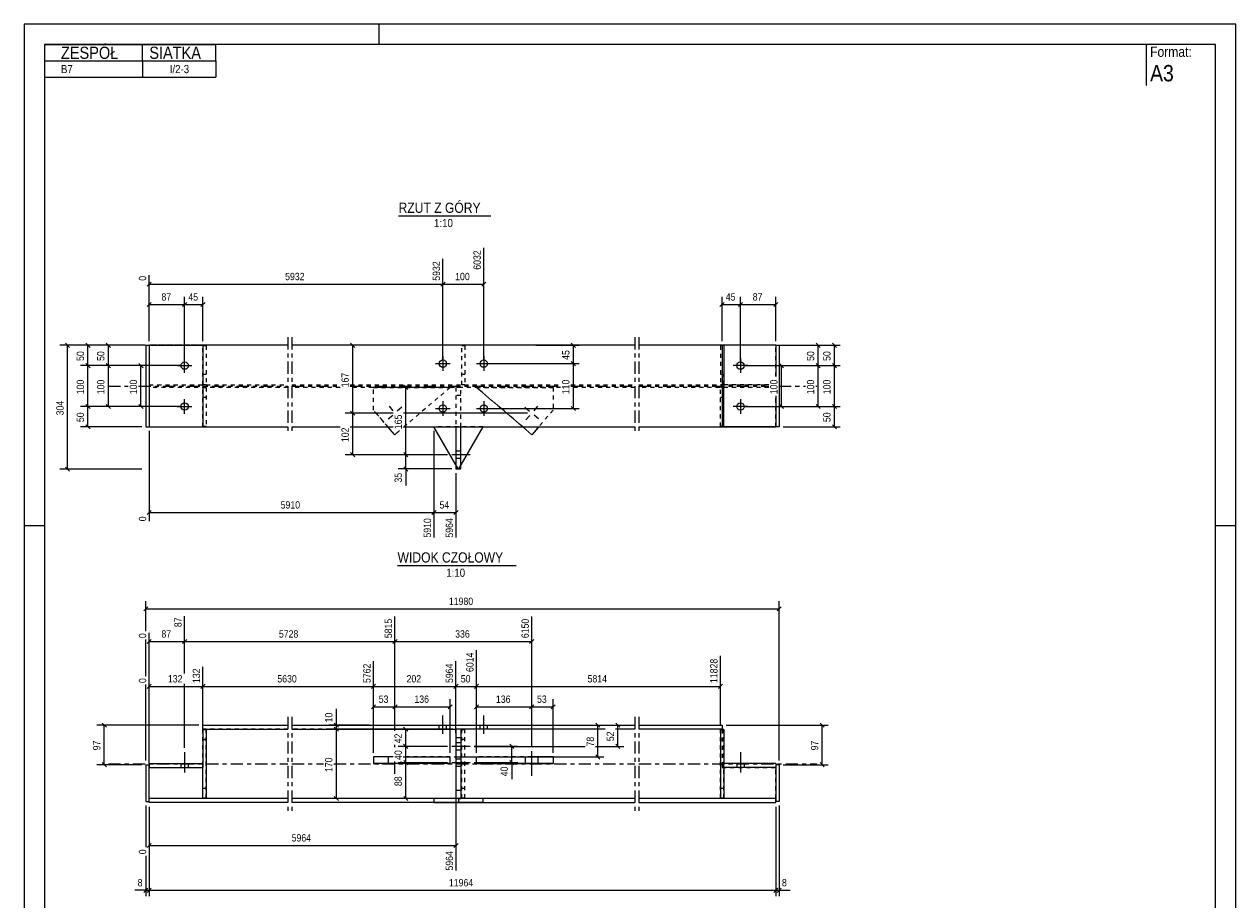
# Model space of a CAD drawing. Header units: millimetres. Extents: x 0 to 297, y 0 to 420.
# Tile 2 of 2: x 0 to 297, y 205 to 420. Entities that reach past the tile are written whole.
import ezdxf

# ---------------------------------------------------------------- set-up
doc = ezdxf.new("R2010")
doc.units = ezdxf.units.MM
for name, pattern in [('XKITLINE00', [0]), ('XKITLINE01', [4, 1, -1, 1, -1]), ('XKITLINE03', [6, 3, -1, 1, -1])]:
    doc.linetypes.add(name, pattern=pattern)
for name, color, linetype, lineweight in [('Arkusz rysunku', 3, 'Continuous', 0), ('Element', 2, 'Continuous', 0), ('Inny typ obiektu', 7, 'Continuous', 0), ('Wymiar', 4, 'Continuous', 0), ('Śruba', 3, 'Continuous', 0)]:
    doc.layers.add(name, color=color, linetype=linetype, lineweight=lineweight)
doc.styles.add('ARIAL', font='ARIAL.TTF')

msp = doc.modelspace()

# ---------------------------------------------------------------- linework, layer by layer
at = {"layer": 'Arkusz rysunku', "linetype": 'XKITLINE00', "lineweight": 0}
for p, q in [((297, 420), (0, 420)), ((0, 420), (0, 0)), ((87, 415), (87, 420)), ((297, 0), (297, 420)), ((292, 415), (5, 415)), ((5, 415), (5, 5)), ((292, 5), (292, 415)), ((5, 297), (0, 297)), ((297, 297), (292, 297))]:
    msp.add_line(p, q, dxfattribs=at)
at = {"layer": 'Element', "linetype": 'XKITLINE03', "lineweight": 0}
for p, q in [((64.62, 343.28), (64.62, 319.28)), ((65.62, 343.28), (65.62, 319.28)), ((149.67, 343.28), (149.67, 319.28)), ((150.67, 343.28), (150.67, 319.28)), ((20.62, 331.28), (25.5, 331.28)), ((28.02, 331.28), (64.62, 331.28)), ((65.62, 331.28), (77.41, 331.28)), ((79.93, 331.28), (131.5, 331.28)), ((134.02, 331.28), (149.67, 331.28)), ((150.67, 331.28), (182.5, 331.28)), ((185.02, 331.28), (191.5, 331.28)), ((194.02, 331.28), (194.27, 331.28)), ((64.62, 250.14), (64.62, 227.14)), ((65.62, 250.14), (65.62, 227.14)), ((149.67, 250.14), (149.67, 227.14)), ((150.67, 250.14), (150.67, 227.14)), ((20.62, 238.64), (64.62, 238.64)), ((65.62, 238.64), (73.4, 238.64)), ((75.92, 238.64), (149.67, 238.64)), ((150.67, 238.64), (194.27, 238.64))]:
    msp.add_line(p, q, dxfattribs=at)
at = {"layer": 'Element', "linetype": 'XKITLINE00', "lineweight": 0}
for p, q in [((29.82, 341.28), (30.62, 341.28)), ((29.82, 341.28), (29.82, 321.28)), ((30.62, 341.28), (43.82, 341.28)), ((30.62, 341.28), (30.62, 321.28)), ((43.82, 341.28), (43.82, 321.28)), ((64.62, 341.28), (43.82, 341.28)), ((149.67, 341.28), (65.62, 341.28)), ((171.07, 341.28), (150.67, 341.28)), ((171.07, 341.28), (171.07, 321.28)), ((184.27, 341.28), (171.07, 341.28)), ((171.47, 341.2), (171.07, 341.2)), ((171.47, 341.2), (171.47, 331.6)), ((184.27, 341.28), (185.07, 341.28)), ((184.27, 341.28), (184.27, 333.64)), ((185.07, 341.28), (185.07, 321.28)), ((171.47, 334.1), (171.07, 334.1)), ((171.47, 331.6), (171.07, 331.6)), ((171.47, 330.95), (171.07, 330.95)), ((171.47, 321.35), (171.47, 330.95)), ((171.47, 328.45), (171.07, 328.45)), ((184.27, 328.92), (184.27, 321.28)), ((29.82, 321.28), (30.62, 321.28)), ((30.62, 321.28), (64.62, 321.28)), ((30.62, 321.28), (43.82, 321.28)), ((65.62, 321.28), (77.41, 321.28)), ((79.93, 321.28), (90.42, 321.28)), ((90.82, 319.32), (89.15, 321.28)), ((92.94, 321.28), (149.67, 321.28)), ((93.1, 321.28), (92.94, 321.13)), ((105.84, 311.94), (100.44, 321.28)), ((105.84, 311.94), (100.44, 321.28)), ((105.84, 321.28), (105.84, 310.95)), ((107.04, 310.95), (107.04, 321.28)), ((112.44, 321.28), (107.04, 311.94)), ((112.44, 321.27), (107.04, 311.94)), ((124.47, 319.32), (122.19, 321.28)), ((126.14, 321.28), (124.47, 319.32)), ((150.67, 321.28), (184.27, 321.28)), ((171.47, 321.35), (171.07, 321.35)), ((184.27, 321.28), (171.07, 321.28)), ((185.07, 321.28), (184.27, 321.28)), ((92.01, 320.34), (90.82, 319.32)), ((90.82, 319.32), (90.82, 319.32)), ((124.47, 319.32), (124.47, 319.32)), ((105.84, 310.95), (107.04, 310.95)), ((106.44, 310.9), (106.41, 310.95)), ((106.44, 310.9), (106.42, 310.95)), ((106.44, 310.9), (106.47, 310.95)), ((106.44, 310.9), (106.47, 310.95)), ((106.44, 310.9), (106.44, 310.9)), ((43.82, 247.14), (43.82, 248.14)), ((43.82, 248.14), (64.62, 248.14)), ((43.82, 247.14), (64.62, 247.14)), ((43.82, 247.14), (43.82, 247.09)), ((43.82, 247.09), (43.82, 238.73)), ((44.62, 247.09), (43.82, 247.09)), ((44.62, 247.09), (44.62, 230.19)), ((65.62, 248.14), (149.67, 248.14)), ((65.62, 247.14), (105.84, 247.14)), ((107.04, 247.14), (105.84, 247.14)), ((105.84, 247.14), (105.84, 230.14)), ((142.41, 247.14), (107.04, 247.14)), ((107.04, 247.14), (107.04, 230.14)), ((149.67, 247.14), (144.93, 247.14)), ((150.67, 248.14), (171.07, 248.14)), ((171.07, 247.14), (150.67, 247.14)), ((170.67, 247.09), (170.67, 230.19)), ((171.47, 247.09), (170.67, 247.09)), ((171.07, 248.14), (171.07, 247.14)), ((171.07, 247.14), (171.07, 247.09)), ((171.47, 247.09), (171.47, 238.73)), ((29.82, 238.44), (29.82, 229.44)), ((29.82, 238.44), (30.62, 238.44)), ((30.62, 238.73), (43.82, 238.73)), ((30.62, 238.73), (30.62, 237.73)), ((30.62, 229.44), (30.62, 238.44)), ((30.62, 237.73), (43.82, 237.73)), ((43.82, 238.73), (43.82, 237.73)), ((43.82, 230.19), (43.82, 237.73)), ((90.41, 240.33), (85.62, 240.33)), ((85.62, 240.33), (85.62, 238.73)), ((90.41, 240.33), (85.62, 240.33)), ((90.82, 238.73), (85.62, 238.73)), ((85.62, 238.73), (85.62, 238.73)), ((90.82, 238.73), (90.82, 239.23)), ((104.42, 238.73), (90.82, 238.73)), ((92.93, 240.33), (104.42, 240.33)), ((104.42, 238.73), (104.42, 240.33)), ((110.87, 238.73), (110.87, 240.33)), ((110.87, 240.33), (124.47, 240.33)), ((124.47, 238.73), (110.87, 238.73)), ((129.67, 240.33), (124.47, 240.33)), ((124.47, 238.73), (124.47, 240.33)), ((124.47, 240.33), (129.67, 240.33)), ((129.67, 238.73), (124.47, 238.73)), ((129.67, 240.33), (129.67, 238.73)), ((129.67, 238.73), (129.67, 238.73)), ((184.27, 238.73), (171.07, 238.73)), ((171.07, 238.73), (171.07, 237.73)), ((184.27, 237.73), (171.07, 237.73)), ((171.47, 237.73), (171.47, 230.19)), ((184.27, 238.73), (184.27, 237.73)), ((185.07, 238.44), (184.27, 238.44)), ((184.27, 238.44), (184.27, 229.44)), ((185.07, 238.44), (185.07, 229.44)), ((29.82, 229.44), (30.62, 229.44)), ((30.62, 229.14), (30.62, 230.14)), ((64.62, 230.14), (30.62, 230.14)), ((64.62, 229.14), (30.62, 229.14)), ((44.62, 230.19), (43.82, 230.19)), ((100.44, 230.14), (65.62, 230.14)), ((100.44, 229.14), (65.62, 229.14)), ((105.84, 230.17), (100.44, 230.14)), ((100.44, 230.14), (100.44, 229.14)), ((106.44, 229.17), (100.44, 229.14)), ((112.44, 229.14), (100.44, 229.14)), ((100.44, 229.14), (112.44, 229.14)), ((106.42, 230.14), (105.84, 230.14)), ((106.44, 230.17), (106.42, 230.17)), ((106.44, 230.17), (106.47, 230.17)), ((106.44, 230.17), (106.44, 229.17)), ((112.44, 229.14), (106.44, 229.17)), ((106.47, 230.14), (107.04, 230.14)), ((112.44, 230.14), (107.04, 230.17)), ((112.44, 230.14), (112.44, 229.14)), ((149.67, 230.14), (112.45, 230.14)), ((112.45, 229.14), (149.67, 229.14)), ((184.27, 230.14), (150.67, 230.14)), ((150.67, 229.14), (184.27, 229.14)), ((171.47, 230.19), (170.67, 230.19)), ((184.27, 229.14), (184.27, 230.14)), ((185.07, 229.44), (184.27, 229.44))]:
    msp.add_line(p, q, dxfattribs=at)
at = {"layer": 'Element', "linetype": 'XKITLINE01', "lineweight": 0}
for p, q in [((64.62, 341.28), (30.62, 341.28)), ((30.62, 341.28), (30.62, 332.13)), ((43.82, 341.28), (30.62, 341.28)), ((30.62, 341.28), (30.62, 321.28)), ((43.82, 341.28), (43.82, 321.28)), ((43.82, 331.6), (43.82, 341.2)), ((43.82, 341.2), (44.62, 341.2)), ((44.62, 341.2), (44.62, 331.6)), ((149.67, 341.28), (65.62, 341.28)), ((107.25, 331.6), (107.25, 341.2)), ((107.25, 341.2), (108.05, 341.2)), ((108.05, 341.2), (108.05, 331.6)), ((184.27, 341.28), (150.67, 341.28)), ((170.67, 341.2), (170.67, 331.6)), ((171.07, 341.2), (170.67, 341.2)), ((171.07, 341.28), (171.07, 321.28)), ((184.27, 341.28), (184.27, 333.64)), ((184.27, 333.64), (184.27, 341.28)), ((44.62, 334.1), (43.82, 334.1)), ((108.05, 334.1), (107.25, 334.1)), ((171.07, 334.1), (170.67, 334.1)), ((171.47, 331.6), (171.47, 334.1)), ((30.62, 332.16), (30.62, 321.28)), ((30.62, 331.6), (64.62, 331.6)), ((64.62, 330.95), (30.62, 330.95)), ((44.62, 331.6), (43.82, 331.6)), ((43.82, 321.35), (43.82, 330.95)), ((43.82, 330.95), (44.62, 330.95)), ((44.62, 330.95), (44.62, 321.35)), ((65.62, 331.6), (77.41, 331.6)), ((77.41, 330.95), (65.62, 330.95)), ((79.93, 331.6), (131.5, 331.6)), ((131.5, 330.95), (79.93, 330.95)), ((85.62, 330.95), (104.42, 330.95)), ((85.62, 325.4), (85.62, 330.95)), ((104.42, 330.95), (85.62, 330.95)), ((104.42, 330.95), (92.94, 321.13)), ((104.42, 330.95), (93.1, 321.28)), ((104.42, 330.95), (104.42, 330.95)), ((107.04, 330.95), (105.84, 330.95)), ((105.84, 330.95), (105.84, 321.28)), ((107.04, 321.28), (107.04, 330.95)), ((108.05, 331.6), (107.25, 331.6)), ((110.87, 330.95), (129.67, 330.95)), ((124.47, 319.32), (110.87, 330.95)), ((110.87, 330.95), (110.87, 330.95)), ((110.87, 330.95), (129.67, 330.95)), ((122.19, 321.28), (110.87, 330.95)), ((129.67, 330.95), (129.67, 325.4)), ((134.02, 331.6), (149.67, 331.6)), ((149.67, 330.95), (134.02, 330.95)), ((150.67, 331.6), (182.5, 331.6)), ((182.5, 330.95), (150.67, 330.95)), ((171.07, 331.6), (170.67, 331.6)), ((170.67, 321.35), (170.67, 330.95)), ((171.07, 330.95), (170.67, 330.95)), ((182.5, 331.6), (171.07, 331.6)), ((44.62, 328.45), (43.82, 328.45)), ((107.04, 328.95), (105.84, 328.95)), ((171.07, 328.45), (170.67, 328.45)), ((184.27, 328.92), (184.27, 321.28)), ((184.27, 321.28), (184.27, 328.92)), ((90.82, 319.32), (85.62, 325.4)), ((89.15, 321.28), (85.62, 325.4)), ((129.67, 325.4), (124.47, 319.32)), ((129.67, 325.4), (126.14, 321.28)), ((44.62, 321.35), (43.82, 321.35)), ((112.44, 321.28), (100.44, 321.28)), ((100.44, 321.28), (100.44, 321.28)), ((100.44, 321.28), (112.44, 321.27)), ((112.44, 321.27), (112.44, 321.28)), ((171.07, 321.35), (170.67, 321.35)), ((92.01, 320.34), (90.82, 319.32)), ((106.42, 310.95), (105.84, 311.94)), ((106.41, 310.95), (105.84, 311.94)), ((107.04, 311.94), (106.47, 310.95)), ((107.04, 311.94), (106.47, 310.95)), ((64.62, 247.14), (43.82, 247.14)), ((43.82, 247.14), (43.82, 237.73)), ((43.82, 230.19), (43.82, 247.09)), ((43.82, 247.09), (44.62, 247.09)), ((44.62, 230.19), (44.62, 247.09)), ((107.04, 247.14), (65.62, 247.14)), ((107.25, 230.19), (107.25, 247.09)), ((107.25, 247.09), (108.05, 247.09)), ((108.05, 230.19), (108.05, 247.09)), ((170.67, 230.19), (170.67, 247.09)), ((170.67, 247.09), (171.47, 247.09)), ((171.07, 247.09), (171.07, 237.73)), ((171.47, 230.19), (171.47, 247.09)), ((43.82, 244.59), (44.62, 244.59)), ((44.62, 244.59), (43.82, 244.59)), ((105.84, 245.14), (107.04, 245.14)), ((108.05, 244.59), (107.25, 244.59)), ((171.47, 244.59), (170.67, 244.59)), ((170.67, 244.59), (171.47, 244.59)), ((30.62, 237.73), (43.82, 237.73)), ((30.62, 237.73), (43.82, 237.73)), ((30.62, 230.14), (30.62, 237.73)), ((43.82, 237.73), (43.82, 238.73)), ((85.62, 240.33), (85.62, 240.33)), ((85.62, 238.73), (104.42, 238.73)), ((104.42, 240.33), (92.93, 240.33)), ((124.47, 240.33), (110.87, 240.33)), ((110.87, 238.73), (129.67, 238.73)), ((129.67, 240.33), (129.67, 240.33)), ((171.07, 237.73), (184.27, 237.73)), ((171.07, 237.73), (184.27, 237.73)), ((171.47, 237.73), (171.47, 238.73)), ((184.27, 230.14), (184.27, 237.73)), ((43.82, 232.69), (44.62, 232.69)), ((43.82, 232.69), (44.62, 232.69)), ((107.04, 232.14), (105.84, 232.14)), ((107.25, 232.69), (108.05, 232.69)), ((170.67, 232.69), (171.47, 232.69)), ((170.67, 232.69), (171.47, 232.69)), ((30.62, 229.14), (30.62, 230.14)), ((44.62, 230.19), (43.82, 230.19)), ((112.45, 230.14), (100.44, 230.14)), ((112.44, 230.14), (100.44, 230.14)), ((100.44, 229.14), (100.44, 229.14)), ((100.44, 229.14), (149.67, 229.14)), ((106.42, 230.17), (105.84, 230.17)), ((106.44, 230.14), (106.42, 230.14)), ((106.42, 230.14), (107.04, 230.14)), ((106.44, 230.14), (106.47, 230.14)), ((107.04, 230.17), (106.47, 230.17)), ((108.05, 230.19), (107.25, 230.19)), ((112.45, 229.14), (112.44, 229.14)), ((150.67, 229.14), (184.27, 229.14)), ((171.47, 230.19), (170.67, 230.19))]:
    msp.add_line(p, q, dxfattribs=at)
at = {"layer": 'Inny typ obiektu', "linetype": 'XKITLINE00', "lineweight": 0}
for p, q in [((5, 415), (47, 415)), ((5, 415), (5, 411)), ((29, 411), (29, 415)), ((47, 411), (47, 415)), ((275, 415), (275, 405)), ((5, 411), (47, 411)), ((5, 411), (5, 407)), ((29, 411), (29, 407)), ((47, 411), (47, 407)), ((5, 407), (47, 407)), ((91.76, 373), (114.36, 373)), ((91.52, 287.26), (120.6, 287.26))]:
    msp.add_line(p, q, dxfattribs=at)
at = {"layer": 'Wymiar', "linetype": 'XKITLINE00', "lineweight": 0}
for p, q in [((102.64, 337.78), (102.64, 362.44)), ((102.64, 337.78), (102.64, 362.44)), ((112.64, 337.78), (112.64, 365.14)), ((31.13, 356.79), (30.11, 355.77)), ((30.62, 342.28), (30.62, 358.43)), ((103.15, 356.79), (102.14, 355.77)), ((103.15, 356.79), (102.14, 355.77)), ((113.15, 356.79), (112.14, 355.77)), ((30.62, 356.28), (102.64, 356.28)), ((102.64, 356.28), (112.64, 356.28)), ((31.13, 351.79), (30.11, 350.77)), ((30.62, 342.28), (30.62, 353.14)), ((30.62, 351.28), (39.32, 351.28)), ((39.83, 351.79), (38.81, 350.77)), ((39.83, 351.79), (38.81, 350.77)), ((39.32, 337.28), (39.32, 353.14)), ((39.32, 337.28), (39.32, 353.14)), ((39.32, 351.28), (43.82, 351.28)), ((44.33, 351.79), (43.31, 350.77)), ((43.82, 342.28), (43.82, 353.14)), ((171.58, 351.79), (170.56, 350.77)), ((171.07, 342.28), (171.07, 353.14)), ((171.07, 351.28), (175.57, 351.28)), ((176.08, 351.79), (175.06, 350.77)), ((176.08, 351.79), (175.06, 350.77)), ((175.57, 337.28), (175.57, 353.14)), ((175.57, 337.28), (175.57, 353.14)), ((175.57, 351.28), (184.27, 351.28)), ((184.78, 351.79), (183.76, 350.77)), ((184.27, 342.28), (184.27, 353.14)), ((10.11, 341.79), (11.13, 340.77)), ((15.11, 341.79), (16.13, 340.77)), ((20.11, 341.79), (21.13, 340.77)), ((80.02, 341.79), (81.04, 340.77)), ((134.11, 341.79), (135.13, 340.77)), ((194.11, 341.79), (195.13, 340.77)), ((198.11, 341.79), (199.13, 340.77)), ((28.82, 341.28), (8.76, 341.28)), ((10.62, 310.9), (10.62, 341.28)), ((29.62, 341.28), (13.76, 341.28)), ((15.62, 336.28), (15.62, 341.28)), ((29.62, 341.28), (18.76, 341.28)), ((20.62, 336.28), (20.62, 341.28)), ((89.88, 341.28), (78.67, 341.28)), ((80.53, 324.64), (80.53, 341.28)), ((125.41, 341.28), (136.06, 341.28)), ((134.62, 336.78), (134.62, 341.28)), ((185.27, 341.28), (200.06, 341.28)), ((185.27, 341.28), (196.06, 341.28)), ((194.62, 336.28), (194.62, 341.28)), ((198.62, 336.28), (198.62, 341.28)), ((38.32, 336.28), (13.76, 336.28)), ((38.32, 336.28), (13.76, 336.28)), ((15.11, 336.79), (16.13, 335.77)), ((15.11, 336.79), (16.13, 335.77)), ((15.62, 326.28), (15.62, 336.28)), ((38.32, 336.28), (18.76, 336.28)), ((38.32, 336.28), (18.76, 336.28)), ((20.11, 336.79), (21.13, 335.77)), ((20.11, 336.79), (21.13, 335.77)), ((20.62, 326.28), (20.62, 336.28)), ((38.32, 336.28), (26.76, 336.28)), ((28.11, 336.79), (29.13, 335.77)), ((28.62, 326.28), (28.62, 336.28)), ((113.64, 336.78), (136.06, 336.78)), ((113.64, 336.78), (136.06, 336.78)), ((134.11, 337.29), (135.13, 336.27)), ((134.11, 337.29), (135.13, 336.27)), ((134.62, 325.78), (134.62, 336.78)), ((176.57, 336.28), (200.06, 336.28)), ((176.57, 336.28), (200.06, 336.28)), ((176.57, 336.28), (187.06, 336.28)), ((176.57, 336.28), (196.06, 336.28)), ((176.57, 336.28), (196.06, 336.28)), ((185.11, 336.79), (186.13, 335.77)), ((185.62, 326.28), (185.62, 336.28)), ((194.11, 336.79), (195.13, 335.77)), ((194.11, 336.79), (195.13, 335.77)), ((194.62, 326.28), (194.62, 336.28)), ((198.11, 336.79), (199.13, 335.77)), ((198.11, 336.79), (199.13, 335.77)), ((198.62, 326.28), (198.62, 336.28)), ((104.84, 330.95), (91.68, 330.95)), ((93.03, 331.46), (94.05, 330.44)), ((93.54, 314.45), (93.54, 330.95)), ((15.11, 326.79), (16.13, 325.77)), ((15.11, 326.79), (16.13, 325.77)), ((20.11, 326.79), (21.13, 325.77)), ((28.11, 326.79), (29.13, 325.77)), ((185.11, 326.79), (186.13, 325.77)), ((194.11, 326.79), (195.13, 325.77)), ((198.11, 326.79), (199.13, 325.77)), ((198.11, 326.79), (199.13, 325.77)), ((38.32, 326.28), (13.76, 326.28)), ((38.32, 326.28), (13.76, 326.28)), ((15.62, 321.28), (15.62, 326.28)), ((38.32, 326.28), (18.76, 326.28)), ((38.32, 326.28), (26.76, 326.28)), ((90.42, 324.64), (78.67, 324.64)), ((90.42, 324.64), (78.67, 324.64)), ((80.02, 325.15), (81.04, 324.13)), ((80.02, 325.15), (81.04, 324.13)), ((80.53, 314.45), (80.53, 324.64)), ((123.41, 324.64), (92.94, 324.64)), ((123.41, 324.64), (92.94, 324.64)), ((113.64, 325.78), (136.06, 325.78)), ((134.11, 326.29), (135.13, 325.27)), ((176.57, 326.28), (200.06, 326.28)), ((176.57, 326.28), (200.06, 326.28)), ((176.57, 326.28), (187.06, 326.28)), ((176.57, 326.28), (196.06, 326.28)), ((198.62, 321.28), (198.62, 326.28)), ((28.82, 321.28), (13.76, 321.28)), ((15.11, 321.79), (16.13, 320.77)), ((186.07, 321.28), (200.06, 321.28)), ((198.11, 321.79), (199.13, 320.77)), ((30.62, 320.28), (30.62, 298.12)), ((100.44, 320.28), (100.44, 294.12)), ((100.44, 320.28), (100.44, 294.12)), ((80.02, 314.96), (81.04, 313.94)), ((93.03, 314.96), (94.05, 313.94)), ((93.03, 314.96), (94.05, 313.94)), ((103.79, 314.45), (78.67, 314.45)), ((103.79, 314.45), (91.68, 314.45)), ((103.79, 314.45), (91.68, 314.45)), ((93.54, 310.95), (93.54, 314.45)), ((28.82, 310.9), (8.76, 310.9)), ((10.11, 311.41), (11.13, 310.39)), ((104.84, 310.95), (91.68, 310.95)), ((93.03, 311.46), (94.05, 310.44)), ((93.54, 310.95), (93.54, 306.93)), ((93.54, 310.95), (93.54, 306.93)), ((105.84, 309.95), (105.84, 294.12)), ((31.13, 300.79), (30.11, 299.77)), ((30.62, 300.28), (100.44, 300.28)), ((100.95, 300.79), (99.94, 299.77)), ((100.95, 300.79), (99.98, 299.82)), ((100.44, 300.28), (105.84, 300.28)), ((106.35, 300.79), (105.34, 299.77)), ((30.33, 277.15), (29.31, 276.13)), ((29.82, 271.15), (29.82, 278.5)), ((29.82, 276.64), (185.07, 276.64)), ((185.58, 277.15), (184.56, 276.13)), ((185.07, 239.44), (185.07, 278.5)), ((39.32, 260.76), (39.32, 274.83)), ((39.32, 260.76), (39.32, 274.83)), ((90.88, 246.72), (90.88, 274.8)), ((90.88, 246.72), (90.88, 274.8)), ((124.41, 242.73), (124.41, 274.8)), ((30.62, 238.73), (30.62, 270.79)), ((29.82, 260.15), (29.82, 269.1)), ((31.13, 269.15), (30.11, 268.13)), ((30.62, 268.64), (39.32, 268.64)), ((39.83, 269.15), (38.81, 268.13)), ((39.83, 269.15), (38.81, 268.13)), ((39.32, 268.64), (90.88, 268.64)), ((91.39, 269.15), (90.37, 268.13)), ((91.39, 269.15), (90.37, 268.13)), ((90.88, 268.64), (124.41, 268.64)), ((124.92, 269.15), (123.9, 268.13)), ((110.87, 241.33), (110.87, 266.5)), ((110.87, 241.33), (110.87, 266.5)), ((170.67, 248.09), (170.67, 265.13)), ((43.82, 248.09), (43.82, 262.46)), ((43.82, 248.09), (43.82, 262.46)), ((85.62, 241.33), (85.62, 263.8)), ((85.62, 241.33), (85.62, 263.8)), ((105.84, 246.14), (105.84, 263.8)), ((105.84, 246.14), (105.84, 263.8)), ((30.62, 238.73), (30.62, 259.79)), ((29.82, 239.44), (29.82, 258.1)), ((31.13, 258.15), (30.11, 257.13)), ((30.62, 257.64), (43.82, 257.64)), ((39.32, 242.53), (39.32, 258.24)), ((39.32, 242.53), (39.32, 258.24)), ((44.33, 258.15), (43.31, 257.13)), ((44.33, 258.15), (43.31, 257.13)), ((43.82, 257.64), (85.62, 257.64)), ((86.13, 258.15), (85.11, 257.13)), ((86.13, 258.15), (85.11, 257.13)), ((85.62, 257.64), (105.84, 257.64)), ((106.35, 258.15), (105.34, 257.13)), ((106.35, 258.15), (105.34, 257.13)), ((105.84, 257.64), (110.87, 257.64)), ((111.38, 258.15), (110.36, 257.13)), ((111.38, 258.15), (110.36, 257.13)), ((110.87, 257.64), (170.67, 257.64)), ((171.18, 258.15), (170.16, 257.13)), ((86.13, 253.15), (85.11, 252.13)), ((85.62, 241.33), (85.62, 254.5)), ((85.62, 252.64), (90.88, 252.64)), ((91.39, 253.15), (90.37, 252.13)), ((91.39, 253.15), (90.37, 252.13)), ((90.88, 246.72), (90.88, 254.5)), ((90.88, 246.72), (90.88, 254.5)), ((90.88, 252.64), (104.42, 252.64)), ((104.93, 253.15), (103.91, 252.13)), ((104.42, 241.33), (104.42, 254.5)), ((111.38, 253.15), (110.36, 252.13)), ((110.87, 241.33), (110.87, 254.5)), ((110.87, 252.64), (124.41, 252.64)), ((124.92, 253.15), (123.9, 252.13)), ((124.92, 253.15), (123.9, 252.13)), ((124.41, 242.73), (124.41, 254.5)), ((124.41, 242.73), (124.41, 254.5)), ((124.41, 252.64), (129.67, 252.64)), ((130.18, 253.15), (129.16, 252.13)), ((129.67, 241.33), (129.67, 254.5)), ((76.52, 248.14), (76.52, 252.16)), ((76.52, 248.14), (76.52, 252.16)), ((42.82, 248.14), (17.76, 248.14)), ((19.11, 248.65), (20.13, 247.63)), ((19.62, 238.44), (19.62, 248.14)), ((84.62, 248.14), (74.66, 248.14)), ((104.84, 247.14), (74.66, 247.14)), ((104.84, 247.14), (74.66, 247.14)), ((76.01, 248.65), (77.03, 247.63)), ((76.01, 247.65), (77.03, 246.63)), ((76.01, 247.65), (77.03, 246.63)), ((76.52, 247.14), (76.52, 248.14)), ((76.52, 230.14), (76.52, 247.14)), ((104.84, 247.14), (91.66, 247.12)), ((93.01, 247.63), (94.03, 246.62)), ((93.52, 242.92), (93.52, 247.13)), ((130.67, 248.14), (146.97, 248.14)), ((130.67, 248.14), (142.06, 248.14)), ((140.11, 248.65), (141.13, 247.63)), ((140.62, 240.33), (140.62, 248.14)), ((145.02, 248.65), (146.04, 247.63)), ((145.53, 242.93), (145.53, 248.14)), ((172.07, 248.14), (197.06, 248.14)), ((195.11, 248.65), (196.13, 247.63)), ((195.62, 238.44), (195.62, 248.14)), ((90.88, 242.73), (90.88, 243.33)), ((90.88, 242.73), (90.88, 243.33)), ((90.88, 242.73), (90.88, 243.33)), ((90.88, 242.73), (90.88, 243.33)), ((103.79, 242.93), (91.66, 242.92)), ((103.79, 242.93), (91.66, 242.92)), ((93.01, 243.43), (94.03, 242.41)), ((93.01, 243.43), (94.03, 242.41)), ((93.53, 238.92), (93.52, 242.92)), ((110.29, 242.94), (120.96, 242.95)), ((110.29, 242.93), (137.5, 242.93)), ((119.01, 243.45), (120.03, 242.44)), ((119.53, 238.94), (119.52, 242.94)), ((140.02, 242.93), (146.97, 242.93)), ((140.11, 240.84), (141.13, 239.82)), ((145.02, 243.44), (146.04, 242.43)), ((28.82, 238.44), (17.76, 238.44)), ((19.11, 238.95), (20.13, 237.93)), ((103.79, 238.93), (91.67, 238.92)), ((103.79, 238.93), (91.67, 238.92)), ((93.02, 239.43), (94.04, 238.41)), ((93.02, 239.43), (94.04, 238.41)), ((93.54, 230.13), (93.53, 238.92)), ((105.42, 240.33), (142.06, 240.33)), ((110.29, 238.94), (120.97, 238.95)), ((119.02, 239.45), (120.04, 238.44)), ((119.53, 238.94), (119.53, 234.92)), ((119.53, 238.94), (119.53, 234.92)), ((186.07, 238.44), (197.06, 238.44)), ((195.11, 238.95), (196.13, 237.93)), ((99.44, 230.14), (74.66, 230.14)), ((76.01, 230.65), (77.03, 229.63)), ((104.84, 230.14), (91.68, 230.12)), ((93.03, 230.63), (94.05, 229.62)), ((105.84, 231.14), (105.84, 212.48)), ((29.82, 228.44), (29.82, 218.18)), ((30.62, 228.14), (30.62, 206.2)), ((30.62, 228.14), (30.62, 206.2)), ((30.62, 228.14), (30.62, 216.48)), ((184.27, 228.14), (184.27, 206.2)), ((184.27, 228.14), (184.27, 206.2)), ((185.07, 228.44), (185.07, 206.2)), ((31.13, 219.15), (30.11, 218.13)), ((30.62, 218.64), (105.84, 218.64)), ((106.35, 219.15), (105.34, 218.13)), ((29.82, 216.12), (29.82, 206.2)), ((30.33, 208.15), (29.31, 207.13)), ((31.13, 208.15), (30.11, 207.13)), ((31.13, 208.15), (30.11, 207.13)), ((184.78, 208.15), (183.76, 207.13)), ((184.78, 208.15), (183.76, 207.13)), ((185.58, 208.15), (184.56, 207.13)), ((29.82, 207.64), (27.13, 207.64)), ((29.82, 207.64), (27.13, 207.64)), ((29.82, 207.64), (30.62, 207.64)), ((30.62, 207.64), (184.27, 207.64)), ((184.27, 207.64), (185.07, 207.64)), ((185.07, 207.64), (187.75, 207.64)), ((185.07, 207.64), (187.75, 207.64))]:
    msp.add_line(p, q, dxfattribs=at)
at = {"layer": 'Śruba', "linetype": 'XKITLINE00', "lineweight": 0}
for p, q in [((102.64, 338.58), (102.64, 334.98)), ((112.64, 338.58), (112.64, 334.98)), ((37.52, 336.28), (41.12, 336.28)), ((39.32, 334.48), (39.32, 338.08)), ((100.84, 336.78), (104.44, 336.78)), ((110.84, 336.78), (114.44, 336.78)), ((177.37, 336.28), (173.77, 336.28)), ((175.57, 338.08), (175.57, 334.48)), ((39.32, 324.48), (39.32, 328.08)), ((102.64, 327.58), (102.64, 323.98)), ((112.64, 327.58), (112.64, 323.98)), ((175.57, 328.08), (175.57, 324.48)), ((37.52, 326.28), (41.12, 326.28)), ((89.21, 323.21), (90.32, 324.16)), ((89.45, 326.31), (90.4, 325.2)), ((92.55, 326.07), (91.44, 325.12)), ((100.84, 325.78), (104.44, 325.78)), ((110.84, 325.78), (114.44, 325.78)), ((122.74, 326.07), (123.85, 325.12)), ((122.98, 322.97), (123.93, 324.08)), ((125.84, 326.31), (124.89, 325.2)), ((126.08, 323.21), (124.97, 324.16)), ((177.37, 326.28), (173.77, 326.28)), ((107.04, 315.35), (105.84, 315.35)), ((107.04, 315.35), (105.84, 315.35)), ((109.29, 314.45), (104.79, 314.45)), ((109.29, 314.45), (104.79, 314.45)), ((107.04, 313.55), (105.84, 313.55)), ((107.04, 313.55), (105.84, 313.55)), ((102.64, 245.99), (102.64, 250.49)), ((102.64, 245.99), (102.64, 250.49)), ((112.64, 245.99), (112.64, 250.49)), ((112.64, 245.99), (112.64, 250.49)), ((101.74, 247.14), (101.74, 248.14)), ((101.74, 247.14), (101.74, 248.14)), ((103.54, 247.14), (103.54, 248.14)), ((103.54, 247.14), (103.54, 248.14)), ((111.74, 247.14), (111.74, 248.14)), ((111.74, 247.14), (111.74, 248.14)), ((113.54, 247.14), (113.54, 248.14)), ((113.54, 247.14), (113.54, 248.14)), ((107.04, 243.83), (105.84, 243.83)), ((39.32, 241.53), (39.32, 236.53)), ((39.32, 241.53), (39.32, 236.53)), ((109.29, 242.93), (104.79, 242.93)), ((107.04, 242.03), (105.84, 242.03)), ((124.41, 235.73), (124.41, 241.73)), ((175.57, 241.53), (175.57, 236.53)), ((175.57, 241.53), (175.57, 236.53)), ((38.42, 238.73), (38.42, 237.73)), ((38.42, 238.73), (38.42, 237.73)), ((40.22, 238.73), (40.22, 237.73)), ((40.22, 238.73), (40.22, 237.73)), ((89.33, 238.73), (89.33, 240.33)), ((90.88, 236.22), (90.88, 239.23)), ((92.43, 238.73), (92.43, 239.23)), ((109.29, 238.93), (104.79, 238.93)), ((107.04, 239.83), (105.84, 239.83)), ((107.04, 238.03), (105.84, 238.03)), ((122.86, 238.73), (122.86, 240.33)), ((125.96, 238.73), (125.96, 240.33)), ((174.67, 238.73), (174.67, 237.73)), ((174.67, 238.73), (174.67, 237.73)), ((176.47, 238.73), (176.47, 237.73)), ((176.47, 238.73), (176.47, 237.73))]:
    msp.add_line(p, q, dxfattribs=at)
for centre in [(39.32, 336.28), (102.64, 336.78), (112.64, 336.78), (175.57, 336.28), (39.32, 326.28), (175.57, 326.28), (102.64, 325.78), (112.64, 325.78)]:
    msp.add_circle(centre, 0.9, dxfattribs=at)

# ---------------------------------------------------------------- texts
at = {"layer": 'Inny typ obiektu', "style": 'ARIAL', "width": 0.85}
for s, height, p in [('ZESPÓŁ', 3, (9, 411.5)), ('SIATKA', 3, (30.66, 411.5)), ('Format:', 2.5, (276, 412)), ('B7', 2, (9, 408)), ('I/2-3', 2, (35.67, 408)), ('A3', 4, (276, 406)), ('RZUT Z GÓRY', 2.5, (91.76, 373.75)), ('1:10', 2, (100.46, 370.25)), ('WIDOK CZOŁOWY', 2.5, (91.52, 288.01)), ('1:10', 2, (103.46, 284.51))]:
    msp.add_text(s, height=height, dxfattribs=at).set_placement(p)
at = {"layer": 'Wymiar', "style": 'ARIAL', "width": 0.85}
for s, rotation, p in [('6032', 90.0002, (111.92, 359.8)), ('5932', 90.0002, (101.92, 357.1)), ('0', 90.0002, (29.9, 357.1)), ('50', 90.0002, (14.66, 337.44)), ('50', 90.0002, (19.66, 337.44)), ('45', 90.0002, (133.66, 337.7)), ('50', 90.0002, (193.66, 337.44)), ('50', 90.0002, (197.66, 337.44)), ('100', 90.0002, (14.66, 329.27)), ('100', 90.0002, (19.66, 329.27)), ('100', 89.9888, (27.66, 329.28)), ('167', 90.0002, (79.57, 330.96)), ('110', 90.0002, (133.66, 329.28)), ('100', 90.0117, (184.66, 329.28)), ('100', 90.0002, (193.66, 329.27)), ('100', 90.0002, (197.66, 329.27)), ('304', 90.0002, (9.66, 324.09)), ('50', 90.0002, (14.66, 322.44)), ('165', 90.0002, (92.58, 320.7)), ('50', 90.0002, (197.66, 322.44)), ('102', 90.0002, (79.57, 317.54)), ('35', 90.0002, (92.58, 307.61)), ('0', 90.0002, (29.9, 298.12)), ('5910', 90.0002, (99.72, 294.12)), ('5964', 90.0002, (105.12, 294.12)), ('87', 90.0002, (38.6, 272.16)), ('5815', 90.0002, (90.16, 269.46)), ('6150', 90.0002, (123.69, 269.46)), ('0', 90.0002, (29.9, 269.46)), ('6014', 90.0002, (110.15, 261.16)), ('132', 90.0002, (43.1, 258.46)), ('5762', 90.0002, (84.9, 258.46)), ('5964', 90.0002, (105.12, 258.46)), ('11828', 90.0002, (169.95, 258.46)), ('0', 90.0002, (29.9, 258.46)), ('10', 90.0002, (75.56, 248.81)), ('97', 90.0002, (18.66, 241.95)), ('42', 90.0575, (92.56, 243.69)), ('78', 90.0002, (139.66, 242.9)), ('52', 90.0002, (144.57, 244.2)), ('97', 90.0002, (194.66, 241.95)), ('40', 90.0575, (92.57, 239.59)), ('170', 90.0002, (75.56, 236.64)), ('40', 90.0575, (118.57, 235.6)), ('88', 90.0575, (92.57, 233.19)), ('0', 90.0002, (29.9, 216.48)), ('5964', 90.0002, (105.12, 212.48))]:
    msp.add_text(s, height=1.8, rotation=rotation, dxfattribs=at).set_placement(p)
for s, p in [('5932', (63.96, 357.24)), ('100', (105.64, 357.24)), ('87', (33.64, 352.24)), ('45', (40.24, 352.24)), ('45', (171.98, 352.24)), ('87', (178.58, 352.24)), ('5910', (62.86, 301.24)), ('54', (101.81, 301.24)), ('11980', (104.11, 277.6)), ('87', (33.63, 269.6)), ('5728', (62.43, 269.6)), ('336', (105.64, 269.6)), ('132', (35.22, 258.6)), ('5630', (62.05, 258.6)), ('202', (93.73, 258.6)), ('50', (107.02, 258.6)), ('5814', (138.1, 258.6)), ('53', (86.91, 253.6)), ('136', (95.65, 253.6)), ('136', (115.64, 253.6)), ('53', (125.71, 253.6)), ('5964', (65.56, 219.6)), ('8', (27.81, 208.6)), ('11964', (104.11, 208.6)), ('8', (185.74, 208.6))]:
    msp.add_text(s, height=1.8, dxfattribs=at).set_placement(p)

doc.saveas('drawing.dxf')
